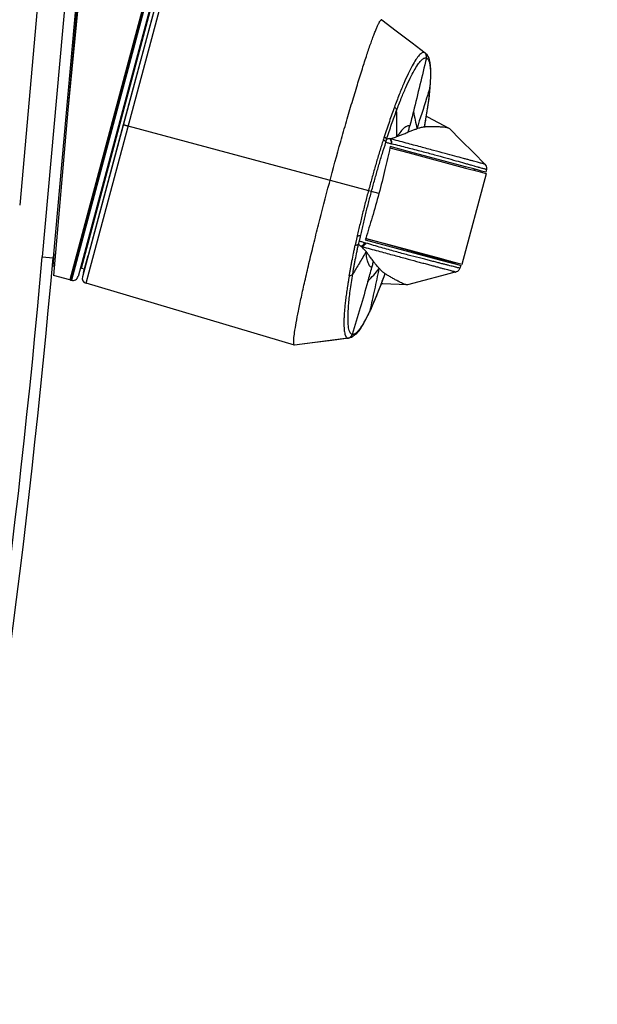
# Model space of a CAD drawing. Header units: millimetres. Extents: x -486876 to 553054, y -140324 to 834178.
# Tile 15 of 155: x -167085 to -166979, y 74819 to 75000. Entities that reach past the tile are written whole.
import ezdxf
from ezdxf.enums import TextEntityAlignment as Align

# ---------------------------------------------------------------- set-up
doc = ezdxf.new("R2010")
doc.units = ezdxf.units.MM
doc.linetypes.add('DASH2', pattern=[0.75, 0.5, -0.25])
doc.layers.add('_XREF', color=252, linetype='DASH2', lineweight=13)
for name, color, linetype in [('XREF$0$DRZWI', 8, 'Continuous'), ('XREF$0$MEBLE_ŁAZIENKOWE_I_KUCHENNE', 8, 'Continuous'), ('XREF$0$WYPEŁNIENIA', 8, 'Continuous')]:
    doc.layers.add(name, color=color, linetype=linetype)
doc.styles.add('XREF$0$APLUS', font='arial.ttf', dxfattribs={"width": 0.6})

# ---------------------------------------------------------------- blocks, each defined once
blk = doc.blocks.new('XREF')
at = {"layer": 'XREF$0$WYPEŁNIENIA'}
h = blk.add_hatch(dxfattribs=at)
h.set_pattern_fill('ANSI31', color=256, scale=3)
h.set_pattern_definition([(45, (-52999.89869501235, 13162.69405348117), (-6.735192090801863, 6.735192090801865), [])])
h.paths.add_polyline_path([(2833.433795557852, 10024.03616853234), (2806.555606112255, 10024.03616853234), (2806.555606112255, 10062.95404092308), (2756.555606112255, 10062.95404092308), (2756.555606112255, 10102.95404092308), (2726.651723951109, 10102.95404092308), (2725.8784229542, 10101.79483248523), (2725.8784229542, 10033.49172764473), (2680.313831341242, 10033.49172764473), (2680.313831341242, 10102.95404092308), (2641.555606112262, 10102.95404092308), (2641.555606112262, 10024.03616853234), (2546.555606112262, 10024.03616853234), (2546.555606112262, 9984.036168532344), (2833.433795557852, 9984.036168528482)])
h.paths.add_polyline_path([(3066.996169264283, 10024.03616853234), (2833.433795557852, 10024.03616853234), (2833.433795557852, 9984.036168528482), (3066.996169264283, 9984.036168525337), (3066.996169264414, 9994.036168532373)])
h.paths.add_polyline_path([(2456.555606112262, 10024.03616853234), (2376.555606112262, 10024.03616853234), (2376.555606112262, 10044.03616853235), (2361.555606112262, 10044.03616853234), (2361.555606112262, 10024.03616853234), (2161.555606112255, 10024.03616853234), (2161.555606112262, 10141.98686812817), (2121.555606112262, 10141.98686812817), (2121.555606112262, 9894.373940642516), (1846.555606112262, 9894.373940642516), (1846.555606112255, 9872.666802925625), (1876.555606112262, 9872.666802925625), (2121.555606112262, 9872.666802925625), (2121.555606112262, 9779.124947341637), (2161.555606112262, 9779.124947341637), (2161.555606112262, 9869.373940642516), (2161.555606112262, 9984.036168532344), (2456.555606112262, 9984.036168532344)])
h.paths.add_polyline_path([(2376.555606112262, 10304.91120831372), (2361.555606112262, 10304.91120831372), (2361.555606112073, 10144.03616853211), (2371.638122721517, 10144.03616853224), (2376.555606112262, 10144.03616853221)])
h.paths.add_polyline_path([(2444.575661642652, 10649.37394064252), (2192.94354898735, 10649.37394064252), (2192.94354898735, 10634.37394064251), (2379.575661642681, 10634.37394064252), (2379.575661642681, 10589.37394064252), (2444.575661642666, 10589.37394064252)])
h.paths.add_polyline_path([(2161.555606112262, 10634.37394064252), (2192.94354898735, 10634.37394064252), (2192.94354898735, 10649.37394064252), (2161.555606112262, 10649.37394064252), (2161.555606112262, 10704.67267602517), (2121.555606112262, 10704.67267602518), (2121.555606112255, 10581.69647244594), (2161.555606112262, 10581.69647244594)])
h.paths.add_polyline_path([(2647.019891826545, 10553.67720751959), (2666.091320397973, 10553.67720751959), (2666.091320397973, 10567.17720751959), (2647.019891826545, 10567.17720751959)], flags=16)
h.paths.add_polyline_path([(2530.525444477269, 10311.91120831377), (2530.525444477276, 10304.91120831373), (2666.555606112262, 10304.91120831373), (2666.555606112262, 10392.95404092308), (2646.555606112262, 10392.95404092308), (2646.555606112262, 10322.95404092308), (2530.525444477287, 10322.95404092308)])
edge = h.paths.add_edge_path()
edge.add_line((2430.525444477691, 10304.91120831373), (2430.525444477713, 10311.91120831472))
edge.add_line((2430.525444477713, 10311.91120831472), (2433.025444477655, 10311.91120831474))
edge.add_line((2433.025444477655, 10311.91120831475), (2430.525444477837, 10314.91120831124))
edge.add_arc((2428.7615503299, 10318.93262461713), 4.391253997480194, 293.6834626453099, 426.3165373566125)
edge.add_line((2430.525444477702, 10322.95404092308), (2161.555606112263, 10322.95404092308))
edge.add_line((2161.555606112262, 10322.95404092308), (2161.555606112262, 10418.77213226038))
edge.add_line((2161.555606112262, 10418.77213226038), (2121.555606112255, 10418.77213226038))
edge.add_line((2121.555606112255, 10418.77213226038), (2121.555606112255, 10304.91120831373))
edge.add_line((2121.555606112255, 10304.91120831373), (2430.525444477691, 10304.91120831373))
h.paths.add_polyline_path([(2666.555606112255, 10649.37394064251), (2641.647590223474, 10649.37394064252), (2641.647590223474, 10634.37394064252), (2646.555606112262, 10634.37394064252), (2646.555606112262, 10497.95404092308), (2666.555606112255, 10497.95404092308)])
at = {"layer": 'XREF$0$MEBLE_ŁAZIENKOWE_I_KUCHENNE'}
for p, q in [((2766.394941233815, 10396.59338841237), (2765.933729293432, 10391.41388230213)), ((2766.885221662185, 10396.46201816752), (2766.350895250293, 10390.46142132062)), ((2767.075429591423, 10396.34316420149), (2766.550107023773, 10390.44368239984)), ((2767.114287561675, 10396.20911405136), (2766.823166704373, 10393.16576196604)), ((2767.075464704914, 10396.06422517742), (2766.823166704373, 10393.16576196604)), ((2768.418289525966, 10395.85970777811), (2766.857610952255, 10390.03517604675)), ((2768.432778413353, 10395.85582549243), (2766.872099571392, 10390.0312927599)), ((2768.447267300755, 10395.85194320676), (2766.886588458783, 10390.02741047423)), ((2768.517977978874, 10395.72946871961), (2767.009062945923, 10390.09812115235)), ((2768.590844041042, 10395.69231230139), (2767.090744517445, 10390.09386466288)), ((2767.071086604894, 10390.25232253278), (2768.494591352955, 10395.56491457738)), ((2767.215149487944, 10390.18266237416), (2768.633470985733, 10395.47594001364)), ((2768.518461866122, 10395.42217834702), (2767.840749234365, 10392.89310151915)), ((2766.910260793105, 10394.48828420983), (2766.912644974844, 10394.48764537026)), ((2773.165072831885, 10394.40721359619), (2773.408634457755, 10394.22105237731)), ((2766.883249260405, 10394.18493907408), (2766.886094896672, 10394.18417658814)), ((2773.408465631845, 10394.22118076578), (2773.393482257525, 10394.22883648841)), ((2773.408536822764, 10394.22119959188), (2773.433745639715, 10394.1973989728)), ((2773.433745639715, 10394.1973989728), (2773.474076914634, 10394.12590183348)), ((2766.825624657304, 10393.53780278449), (2766.829454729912, 10393.53677651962)), ((2773.493006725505, 10393.57794318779), (2773.495817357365, 10393.59193487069)), ((2773.495817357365, 10393.59193487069), (2773.495827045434, 10393.59204669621)), ((2766.823166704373, 10393.16576196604), (2766.556338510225, 10390.11590175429)), ((2766.762384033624, 10392.80934920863), (2766.765734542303, 10392.80845144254)), ((2767.840749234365, 10392.89310151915), (2767.195442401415, 10390.4846024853)), ((2772.554937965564, 10391.62993843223), (2767.934630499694, 10392.8679460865)), ((2773.253971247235, 10392.82460361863), (2773.253287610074, 10392.82124916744)), ((2773.391432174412, 10392.85993986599), (2773.389723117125, 10392.85449724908)), ((2773.391450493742, 10392.86003886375), (2773.391432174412, 10392.85993986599)), ((2773.853170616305, 10392.8253172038), (2773.846520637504, 10392.83009273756)), ((2772.763036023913, 10392.63717429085), (2772.753438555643, 10392.63969881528)), ((2772.887750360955, 10392.67678150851), (2772.885443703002, 10392.67595797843)), ((2772.757459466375, 10392.47118685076), (2773.112428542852, 10392.37622896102)), ((2773.118777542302, 10392.39963700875), (2772.763913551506, 10392.49543400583)), ((2772.777892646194, 10392.54922268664), (2772.787807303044, 10392.54716065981)), ((2773.112428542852, 10392.37622896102), (2774.152031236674, 10392.09827348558)), ((2774.152627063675, 10392.12087958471), (2773.118777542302, 10392.39963700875)), ((2766.698670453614, 10392.11208064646), (2766.704669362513, 10392.11047324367)), ((2766.707674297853, 10392.21319569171), (2766.713519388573, 10392.21162950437)), ((2774.152031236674, 10392.09827348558), (2774.376635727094, 10392.03831787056)), ((2774.302088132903, 10392.08069636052), (2774.152627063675, 10392.12087958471)), ((2774.302044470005, 10392.08111234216), (2774.321599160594, 10392.05300925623)), ((2774.372292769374, 10392.06185045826), (2774.302088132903, 10392.08069636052)), ((2774.447978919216, 10392.04160688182), (2774.372292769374, 10392.06185045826)), ((2774.536118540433, 10392.07395411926), (2774.523030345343, 10392.02189346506)), ((2766.695819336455, 10392.00931698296), (2766.689666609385, 10392.01096560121)), ((2774.089202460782, 10390.32471963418), (2774.536910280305, 10391.99578446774)), ((2774.376635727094, 10392.03831787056), (2774.509368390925, 10392.00299466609)), ((2774.523030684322, 10392.02189481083), (2774.447978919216, 10392.04160688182)), ((2774.509368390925, 10392.00299466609), (2774.536905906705, 10391.99578564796)), ((2766.662655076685, 10391.70762046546), (2766.669269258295, 10391.70584820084)), ((2766.671658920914, 10391.80873551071), (2766.678119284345, 10391.80700446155)), ((2766.631874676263, 10391.36195016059), (2766.637311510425, 10391.36049336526)), ((2766.595859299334, 10390.95748997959), (2766.603614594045, 10390.95541195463)), ((2772.644820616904, 10390.70500298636), (2772.309178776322, 10390.79742150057)), ((2772.309751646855, 10390.8001220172), (2772.646323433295, 10390.71008559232)), ((2772.221676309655, 10390.65575772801), (2772.245668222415, 10390.64909847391)), ((2772.311690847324, 10390.71460542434), (2772.288567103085, 10390.72162406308)), ((2772.303155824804, 10390.77540323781), (2773.696984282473, 10390.39991713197)), ((2773.822527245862, 10390.37570064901), (2772.644820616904, 10390.70500298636)), ((2772.646323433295, 10390.71008559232), (2773.704323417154, 10390.42720865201)), ((2766.350895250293, 10390.46142132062), (2766.550107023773, 10390.44368239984)), ((2766.565919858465, 10390.52455915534), (2766.545368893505, 10390.28966055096)), ((2767.110924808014, 10390.16917853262), (2767.195442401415, 10390.4846024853)), ((2773.704323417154, 10390.42720865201), (2773.847704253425, 10390.38893476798)), ((2766.570940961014, 10390.28280853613), (2766.545368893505, 10390.28966055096)), ((2767.071086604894, 10390.25232253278), (2767.129042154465, 10390.23679339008)), ((2772.562441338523, 10390.24420015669), (2772.562150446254, 10390.24438123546)), ((2773.696984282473, 10390.39991713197), (2773.840362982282, 10390.36145214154)), ((2773.822489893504, 10390.37568434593), (2773.928496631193, 10390.34302971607)), ((2773.840362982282, 10390.36145214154), (2773.985138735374, 10390.32270422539)), ((2773.872788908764, 10390.38223870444), (2773.842260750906, 10390.36868931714)), ((2773.847704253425, 10390.38893476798), (2773.992532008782, 10390.35032652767)), ((2773.928496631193, 10390.34302971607), (2774.028935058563, 10390.31254957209)), ((2773.985138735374, 10390.32270422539), (2774.062324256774, 10390.30249449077)), ((2773.992532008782, 10390.35032652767), (2774.089198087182, 10390.3247208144)), ((2774.062324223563, 10390.30249437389), (2774.047727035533, 10390.25121786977)), ((2766.857610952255, 10390.03517604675), (2766.556338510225, 10390.11590175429)), ((2767.110949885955, 10390.16917181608), (2767.090787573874, 10390.09385100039)), ((2767.158795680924, 10389.97215006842), (2767.215149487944, 10390.18266237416)), ((2772.665068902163, 10390.15055087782), (2772.663051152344, 10390.14281404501)), ((2766.872099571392, 10390.0312927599), (2766.886588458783, 10390.02741047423)), ((2770.997308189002, 10388.82908901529), (2767.158720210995, 10389.97213342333)), ((2773.081491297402, 10389.94558247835), (2773.073387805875, 10389.94479052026)), ((2772.474726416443, 10389.65470851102), (2772.388871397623, 10389.46087861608)), ((2772.388898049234, 10389.46093566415), (2772.388871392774, 10389.46087860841)), ((2772.393465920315, 10389.47447318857), (2772.388898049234, 10389.46093566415)), ((2770.997264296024, 10388.82908569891), (2770.997053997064, 10388.82914418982)), ((2771.980936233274, 10388.9603751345), (2770.997264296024, 10388.82908569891)), ((2771.998843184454, 10388.95907927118), (2771.998314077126, 10388.95901418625))]:
    blk.add_line(p, q, dxfattribs=at)
for points in [[(2772.609392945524, 10394.83312366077), (2772.875545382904, 10394.62893599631), (2773.165072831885, 10394.40721359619)], [(2773.474076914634, 10394.12590183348), (2773.496327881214, 10394.03715805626), (2773.507006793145, 10393.92307761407), (2773.507315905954, 10393.77836459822), (2773.495818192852, 10393.59194444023)], [(2773.495827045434, 10393.59204669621), (2773.472409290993, 10393.37467953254), (2773.435226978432, 10393.115582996), (2773.391450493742, 10392.86003886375)], [(2773.424372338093, 10393.05221930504), (2773.450213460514, 10393.03975476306), (2773.846561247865, 10392.83007029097)], [(2773.853205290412, 10392.82529812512), (2774.065412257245, 10392.6141463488), (2774.302206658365, 10392.37758475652), (2774.510039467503, 10392.16872435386)], [(2774.510046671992, 10392.16877602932), (2774.522400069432, 10392.15363317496), (2774.532658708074, 10392.13362836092), (2774.538338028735, 10392.11076476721), (2774.538405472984, 10392.08623861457), (2774.536135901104, 10392.07394950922)], [(2774.047681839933, 10390.25122797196), (2774.029325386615, 10390.21579643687), (2774.003200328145, 10390.19298943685), (2773.977440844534, 10390.1820095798)], [(2772.663114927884, 10390.14299250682), (2772.572889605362, 10389.89916597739), (2772.474726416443, 10389.65470851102)], [(2772.665395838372, 10390.14227226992), (2772.665752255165, 10390.14230072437), (2772.665640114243, 10390.14228345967), (2772.665074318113, 10390.14216549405), (2772.664448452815, 10390.14197906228), (2772.664079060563, 10390.1418245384), (2772.663688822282, 10390.14159275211), (2772.663113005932, 10390.14113704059), (2772.662504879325, 10390.14050148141), (2772.661873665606, 10390.13963809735)], [(2773.977417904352, 10390.18201663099), (2773.707070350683, 10390.10987119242), (2773.383542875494, 10390.02453719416), (2773.081487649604, 10389.94558152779)], [(2773.073383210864, 10389.94478929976), (2772.629856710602, 10389.96103631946), (2772.596677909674, 10389.96345191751)], [(2772.388898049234, 10389.46093566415), (2772.291120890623, 10389.26700495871), (2772.206999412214, 10389.12904756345), (2772.129548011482, 10389.03308121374)], [(2772.129548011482, 10389.03308121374), (2772.049470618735, 10388.97406266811), (2771.998314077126, 10388.95901418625)], [(2772.063693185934, 10389.0303564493), (2772.063388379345, 10389.03041395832), (2772.063089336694, 10389.03049465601), (2772.062816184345, 10389.03066581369)], [(2771.998547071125, 10388.95913894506), (2771.685907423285, 10388.91862892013), (2771.332463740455, 10388.87249209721), (2771.000251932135, 10388.82883433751)]]:
    blk.add_lwpolyline(points, dxfattribs=at)
for centre, radius, start, end in [((2587.159905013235, 10406.4175805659), 179.90000000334, 335.0885130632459, 354.9114869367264), ((2587.159905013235, 10406.4175805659), 180.1000000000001, 335.0885130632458, 354.9114869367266), ((2767.065910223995, 10390.23300401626), 0.02000000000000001, 74.99999999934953, 164.999998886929), ((2766.912470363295, 10390.12400305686), 0.1, 255.0000000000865, 345.0000000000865), ((2767.187274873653, 10390.06805063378), 0.1000318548, 165.0186366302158, 253.4624422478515), ((2767.187372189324, 10390.06797138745), 0.09999171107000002, 165.0000867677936, 253.3940008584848), ((2766.875981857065, 10390.0457816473), 0.015, 164.9999999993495, 254.9999999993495)]:
    blk.add_arc(centre, radius, start, end, dxfattribs=at)
for points, start_tangent, end_tangent in [([(2770.997052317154, 10388.82913853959), (2770.989444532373, 10388.83792738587), (2770.986818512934, 10388.8470597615), (2770.985044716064, 10388.85931306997), (2770.984124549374, 10388.87467280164), (2770.984059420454, 10388.8931244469), (2770.986499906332, 10388.93924543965), (2771.001626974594, 10389.06768092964), (2771.030134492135, 10389.2423352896), (2771.071582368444, 10389.46041050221), (2771.125241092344, 10389.71813783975), (2771.190245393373, 10390.01130780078), (2771.265476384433, 10390.33491849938), (2771.349701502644, 10390.68362966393), (2771.441487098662, 10391.05153986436), (2771.641533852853, 10391.82020545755), (2771.852274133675, 10392.58964760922), (2771.957262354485, 10392.9585165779), (2772.059652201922, 10393.30854685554), (2772.157719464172, 10393.63381591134), (2772.249836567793, 10393.92895479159), (2772.334442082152, 10394.18892947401), (2772.410142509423, 10394.40949208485), (2772.444238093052, 10394.5037580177), (2772.475643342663, 10394.58683286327), (2772.504232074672, 10394.65839138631), (2772.529878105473, 10394.71810835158), (2772.552463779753, 10394.76569233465), (2772.571905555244, 10394.80098715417), (2772.588128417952, 10394.82387043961), (2772.595009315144, 10394.83061951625), (2772.601057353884, 10394.83421982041), (2772.606215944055, 10394.83467106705)], (-0.9585313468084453, 0.2849871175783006), (0.9754204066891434, -0.2203520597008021)), ([(2773.393507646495, 10394.22892502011), (2773.373049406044, 10394.22984926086), (2773.350415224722, 10394.22153533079), (2773.325454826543, 10394.20414894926), (2773.298229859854, 10394.17778432), (2773.237600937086, 10394.0983893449), (2773.169441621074, 10393.98418128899), (2773.094543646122, 10393.83680213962), (2773.014107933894, 10393.65869739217), (2772.929203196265, 10393.45213393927), (2772.840787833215, 10393.219697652)], (-0.9612532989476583, 0.2756666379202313), (-0.3447117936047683, -0.9387085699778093)), ([(2772.881048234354, 10393.15999738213), (2772.967960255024, 10393.38408058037), (2773.051642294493, 10393.58287085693), (2773.131220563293, 10393.75434205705), (2773.205516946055, 10393.89596302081), (2773.273144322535, 10394.00488910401), (2773.333406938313, 10394.08018327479), (2773.360664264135, 10394.10509080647), (2773.385894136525, 10394.12126802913), (2773.408898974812, 10394.12853575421), (2773.429316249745, 10394.12694571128)], (0.3502620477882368, 0.9366517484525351), (0.9547583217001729, -0.2973828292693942)), ([(2773.429320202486, 10394.12695840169), (2773.190469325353, 10393.1385372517)], (-0.2291546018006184, -0.973390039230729), (-0.2406134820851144, -0.9706210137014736)), ([(2773.429311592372, 10394.1269207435), (2773.426374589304, 10394.18324977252), (2773.393610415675, 10394.22887424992)], (0.229564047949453, 0.9732935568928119), (-0.7895816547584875, 0.6136455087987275)), ([(2773.429326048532, 10394.12696825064), (2773.441283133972, 10394.12107630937), (2773.452652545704, 10394.11166523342), (2773.463169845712, 10394.09773394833), (2773.472681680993, 10394.07914375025), (2773.481001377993, 10394.05677630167), (2773.488036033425, 10394.03113149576), (2773.498332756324, 10393.96952559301), (2773.501723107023, 10393.93308790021), (2773.504000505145, 10393.89296149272), (2773.505162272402, 10393.84940459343), (2773.505168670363, 10393.80247678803), (2773.503946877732, 10393.75172568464), (2773.501428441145, 10393.69641690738), (2773.497671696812, 10393.63714332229), (2773.497591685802, 10393.63602098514)], (0.9552219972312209, -0.2958900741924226), (-0.07124319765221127, -0.9974589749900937)), ([(2773.493018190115, 10393.57797633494), (2773.435340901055, 10393.3891294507), (2773.253971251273, 10392.82460363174)], (-0.287469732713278, -0.9577897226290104), (-0.3126881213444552, -0.949855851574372)), ([(2773.493002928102, 10393.57794344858), (2773.485881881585, 10393.50292517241), (2773.477247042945, 10393.4241030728), (2773.466974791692, 10393.34101067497), (2773.455127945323, 10393.25394502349), (2773.440874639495, 10393.15738502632), (2773.424885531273, 10393.05680376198), (2773.407097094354, 10392.95181221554), (2773.390753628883, 10392.86015705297)], (-0.08627528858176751, -0.9962713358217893), (-0.1795168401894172, -0.9837549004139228)), ([(2773.494209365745, 10393.59206147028), (2773.493017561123, 10393.5779763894)], (-0.0823999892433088, -0.9965993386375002), (-0.08624865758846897, -0.9962736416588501)), ([(2773.497591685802, 10393.63602098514), (2773.494209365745, 10393.59206147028)], (-0.07124319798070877, -0.9974589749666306), (-0.08239998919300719, -0.9965993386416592)), ([(2772.840824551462, 10393.21968416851), (2772.794335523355, 10393.09090965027), (2772.747386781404, 10392.95657191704), (2772.700127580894, 10392.81716983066), (2772.652806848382, 10392.67323701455)], (-0.3447150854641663, -0.9387073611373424), (-0.307847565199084, -0.9514356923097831)), ([(2772.696455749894, 10392.63091310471), (2772.742772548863, 10392.77032735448), (2772.789067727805, 10392.90519042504), (2772.835310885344, 10393.03549021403), (2772.881062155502, 10393.16001879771)], (0.3106966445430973, 0.9505091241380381), (0.3502672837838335, 0.9366497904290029)), ([(2772.840843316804, 10393.21977143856), (2772.857997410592, 10393.20581341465), (2772.881059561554, 10393.16001967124)], (0.8250669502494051, -0.5650349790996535), (-0.01888093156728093, -0.9998217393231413)), ([(2772.885443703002, 10392.67595797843), (2772.886163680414, 10392.79651622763), (2772.881061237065, 10393.15999251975)], (0.008946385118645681, 0.9999599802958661), (-0.03494401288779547, 0.9993892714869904)), ([(2773.190469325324, 10393.13853725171), (2773.125022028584, 10392.87628665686)], (-0.2406134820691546, -0.9706210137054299), (-0.2436538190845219, -0.96986226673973)), ([(2773.190469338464, 10393.13853728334), (2773.224125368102, 10392.98108994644), (2773.253971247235, 10392.82460361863)], (0.2125048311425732, -0.9771600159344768), (0.1724823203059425, -0.9850126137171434)), ([(2767.840786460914, 10392.89309179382, 46.17910652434), (2767.840779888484, 10392.89309355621, 46.17884483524), (2767.840773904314, 10392.89309516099, 46.17858313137), (2767.840771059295, 10392.89309592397, 46.17845227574), (2767.840768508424, 10392.89309660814, 46.17832141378), (2767.840766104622, 10392.89309725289, 46.17819054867), (2767.840764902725, 10392.89309757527, 46.17812511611), (2767.840763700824, 10392.89309789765, 46.17805968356), (2767.840761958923, 10392.89309836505, 46.17792880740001), (2767.840760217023, 10392.89309883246, 46.17779793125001), (2767.840756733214, 10392.89309976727, 46.17753617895), (2767.840754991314, 10392.89310023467, 46.1774053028), (2767.840754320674, 10392.89310041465, 46.17735077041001), (2767.840754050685, 10392.89310048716, 46.17731804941), (2767.840753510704, 10392.89310063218, 46.17725260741), (2767.840752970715, 10392.8931007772, 46.17718716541), (2767.840751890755, 10392.89310106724, 46.17705628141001), (2767.840751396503, 10392.89310120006, 46.17697836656), (2767.840750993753, 10392.89310130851, 46.17687550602), (2767.840749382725, 10392.89310174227, 46.17646406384)], (-0.0251069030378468, 0.006732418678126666, -0.9996621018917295), (-0.003915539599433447, 0.001054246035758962, -0.9999917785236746)), ([(2767.934621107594, 10392.86794853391, 46.27628516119), (2767.930099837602, 10392.86916000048, 46.27564319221), (2767.925578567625, 10392.87037146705, 46.27500122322), (2767.923317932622, 10392.87097720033, 46.27468023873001), (2767.921057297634, 10392.87158293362, 46.27435925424), (2767.918796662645, 10392.8721886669, 46.27403826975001), (2767.917666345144, 10392.87249153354, 46.2738777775), (2767.916536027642, 10392.87279440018, 46.27371728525), (2767.915405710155, 10392.87309726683, 46.27355679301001), (2767.914840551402, 10392.87324870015, 46.27347654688), (2767.914275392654, 10392.87340013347, 46.27339630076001), (2767.913992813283, 10392.87347585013, 46.2733561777), (2767.913723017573, 10392.87354814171, 46.27326301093), (2767.913187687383, 10392.87369158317, 46.27305899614), (2767.912117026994, 10392.87397846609, 46.27265096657), (2767.911046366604, 10392.87426534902, 46.272242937), (2767.909975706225, 10392.87455223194, 46.27183490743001), (2767.907834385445, 10392.87512599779, 46.27101884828), (2767.903551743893, 10392.87627352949, 46.26938673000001), (2767.901410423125, 10392.87684729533, 46.26857067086), (2767.899269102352, 10392.87742106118, 46.26775461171), (2767.898198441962, 10392.87770794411, 46.26734658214), (2767.897127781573, 10392.87799482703, 46.26693855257), (2767.896057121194, 10392.87828170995, 46.266530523), (2767.895521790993, 10392.87842515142, 46.26632650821), (2767.894986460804, 10392.87856859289, 46.26612249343), (2767.894718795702, 10392.87864031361, 46.26602048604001), (2767.894451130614, 10392.87871203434, 46.26591847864), (2767.893962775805, 10392.87884288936, 46.26561653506), (2767.893482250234, 10392.87897164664, 46.26529827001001), (2767.893001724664, 10392.87910040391, 46.26498000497), (2767.892040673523, 10392.87935791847, 46.26434347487), (2767.891079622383, 10392.87961543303, 46.26370694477), (2767.889157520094, 10392.88013046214, 46.26243388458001), (2767.887235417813, 10392.88064549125, 46.26116082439), (2767.883391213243, 10392.88167554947, 46.25861470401), (2767.881469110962, 10392.88219057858, 46.25734164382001), (2767.879547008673, 10392.8827056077, 46.25606858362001), (2767.878585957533, 10392.88296312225, 46.25543205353), (2767.877624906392, 10392.88322063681, 46.25479552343), (2767.877144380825, 10392.88334939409, 46.25447725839), (2767.876904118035, 10392.88341377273, 46.25431812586), (2767.876786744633, 10392.88344522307, 46.25423500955), (2767.876685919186, 10392.88347223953, 46.25413059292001), (2767.876484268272, 10392.88352627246, 46.25392175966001), (2767.876282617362, 10392.8835803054, 46.25371292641), (2767.875879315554, 10392.88368837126, 46.25329525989), (2767.875072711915, 10392.883904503, 46.25245992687), (2767.874266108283, 10392.88412063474, 46.25162459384), (2767.872652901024, 10392.88455289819, 46.24995392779), (2767.871039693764, 10392.88498516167, 46.24828326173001), (2767.869426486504, 10392.88541742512, 46.24661259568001), (2767.867813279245, 10392.88584968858, 46.24494192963), (2767.866200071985, 10392.88628195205, 46.24327126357), (2767.864586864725, 10392.88671421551, 46.24160059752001), (2767.863780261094, 10392.88693034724, 46.24076526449), (2767.862973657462, 10392.88714647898, 46.23992993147), (2767.862570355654, 10392.88725454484, 46.23951226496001), (2767.862368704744, 10392.88730857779, 46.23930343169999), (2767.862167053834, 10392.88736261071, 46.23909459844), (2767.862066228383, 10392.88738962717, 46.23899018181), (2767.861985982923, 10392.88741112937, 46.23886864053), (2767.861832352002, 10392.88745229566, 46.23861984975), (2767.861525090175, 10392.88753462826, 46.23812226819), (2767.860910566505, 10392.88769929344, 46.23712710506), (2767.860296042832, 10392.88786395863, 46.23613194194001), (2767.859066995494, 10392.888193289, 46.23414161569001), (2767.857837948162, 10392.88852261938, 46.23215128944), (2767.855379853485, 10392.88918128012, 46.22817063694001), (2767.854150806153, 10392.88951061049, 46.22618031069), (2767.852921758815, 10392.88983994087, 46.22418998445), (2767.852307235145, 10392.89000460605, 46.22319482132), (2767.851692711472, 10392.89016927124, 46.2221996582), (2767.851385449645, 10392.89025160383, 46.22170207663), (2767.851078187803, 10392.89033393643, 46.22120449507), (2767.850786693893, 10392.89041204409, 46.22069881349), (2767.850688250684, 10392.89043842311, 46.22042167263), (2767.850589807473, 10392.89046480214, 46.22014453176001), (2767.850392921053, 10392.8905175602, 46.21959025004), (2767.850196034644, 10392.89057031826, 46.21903596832), (2767.849802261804, 10392.89067583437, 46.21792740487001), (2767.849408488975, 10392.89078135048, 46.21681884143), (2767.849014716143, 10392.8908868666, 46.21571027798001), (2767.848227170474, 10392.89109789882, 46.21349315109), (2767.847439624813, 10392.89130893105, 46.2112760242), (2767.845864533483, 10392.8917309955, 46.20684177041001), (2767.845076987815, 10392.89194202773, 46.20462464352), (2767.844683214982, 10392.89204754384, 46.20351608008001), (2767.844289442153, 10392.89215305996, 46.20240751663), (2767.843895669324, 10392.89225857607, 46.20129895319), (2767.843698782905, 10392.89231133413, 46.20074467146), (2767.843608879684, 10392.8923354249, 46.20046532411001), (2767.843570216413, 10392.89234578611, 46.20017273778), (2767.843492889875, 10392.89236650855, 46.19958756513), (2767.843415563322, 10392.89238723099, 46.19900239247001), (2767.843260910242, 10392.89242867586, 46.19783204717), (2767.843106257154, 10392.89247012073, 46.19666170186), (2767.842951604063, 10392.89251156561, 46.19549135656), (2767.842642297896, 10392.89259445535, 46.19315066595), (2767.842332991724, 10392.8926773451, 46.19080997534), (2767.842023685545, 10392.89276023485, 46.18846928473), (2767.841405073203, 10392.89292601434, 46.18378790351), (2767.840786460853, 10392.89309179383, 46.17910652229)], (-0.956967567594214, 0.2564178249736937, -0.1358785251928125), (-0.1309236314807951, 0.03508570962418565, -0.9907714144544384)), ([(2773.125022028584, 10392.87628665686), (2773.102349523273, 10392.87817971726), (2773.077511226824, 10392.87229072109), (2773.050549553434, 10392.85861185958), (2773.021507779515, 10392.83713980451), (2772.957359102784, 10392.7708116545), (2772.887750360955, 10392.67678150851)], (-0.9659262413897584, 0.2588174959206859), (-0.5584643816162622, -0.8295285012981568)), ([(2773.096428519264, 10392.76279753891), (2773.105976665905, 10392.80062282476), (2773.115507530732, 10392.83845173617), (2773.125021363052, 10392.87628463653)], (0.2449695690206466, 0.9695307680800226), (0.2436595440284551, 0.9698608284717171)), ([(2773.096432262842, 10392.76279924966), (2773.131026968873, 10392.77722217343), (2773.163712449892, 10392.79003363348), (2773.194785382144, 10392.8015019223), (2773.224585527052, 10392.81185984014), (2773.253279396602, 10392.82126146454)], (0.9190267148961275, 0.39419525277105), (0.9528222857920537, 0.3035287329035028)), ([(2773.389724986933, 10392.85450541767), (2773.352919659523, 10392.84791268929), (2773.317426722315, 10392.83971143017), (2773.284054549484, 10392.83066782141), (2773.253291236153, 10392.82126695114)], (-0.9875575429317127, -0.1572580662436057), (-0.9528227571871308, -0.3035272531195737)), ([(2773.389499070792, 10392.8550835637), (2773.395968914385, 10392.85528083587)], (0.9995354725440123, 0.03047686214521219), (0.9995354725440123, 0.03047686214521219)), ([(2773.390753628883, 10392.86015705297), (2773.389720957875, 10392.85450615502)], (-0.1795168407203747, -0.9837549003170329), (-0.1800185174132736, -0.9836632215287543)), ([(2773.393365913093, 10392.86321045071), (2773.405062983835, 10392.85618660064)], (0.8573115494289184, -0.5147979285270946), (0.8573115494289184, -0.5147979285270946)), ([(2773.395968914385, 10392.85528083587), (2773.399058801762, 10392.8553750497)], (0.9995354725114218, 0.03047686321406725), (0.9995354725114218, 0.03047686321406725)), ([(2773.405061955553, 10392.85615995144), (2773.398803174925, 10392.85589736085)], (-0.9991210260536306, -0.04191867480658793), (-0.9991210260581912, -0.04191867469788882)), ([(2773.846519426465, 10392.83009055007), (2773.840248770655, 10392.83306812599), (2773.828370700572, 10392.83713409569), (2773.813321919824, 10392.84083701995), (2773.773713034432, 10392.8471525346), (2773.721423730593, 10392.85201227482), (2773.689002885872, 10392.85397103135), (2773.653102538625, 10392.85550920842), (2773.617810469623, 10392.85653047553), (2773.579752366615, 10392.85726073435), (2773.548671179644, 10392.85764673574), (2773.515637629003, 10392.85781911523), (2773.454370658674, 10392.85758068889), (2773.424077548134, 10392.85705017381), (2773.405068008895, 10392.85618358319)], (-0.8748743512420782, 0.4843499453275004), (-0.9980749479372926, -0.06201933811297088)), ([(2772.633973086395, 10392.61468583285), (2772.567923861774, 10392.4027052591), (2772.503491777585, 10392.1859339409), (2772.440849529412, 10391.96630478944), (2772.378750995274, 10391.74102149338), (2772.348840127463, 10391.62973919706), (2772.319387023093, 10391.51834185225), (2772.289878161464, 10391.40445242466), (2772.261407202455, 10391.29206282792), (2772.233646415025, 10391.17992353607), (2772.206671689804, 10391.06814733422), (2772.180802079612, 10390.95806941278), (2772.156443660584, 10390.85102787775)], (-0.3043187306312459, -0.9525702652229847), (-0.2179943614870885, -0.9759500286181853)), ([(2772.652796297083, 10392.67324110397), (2772.633972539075, 10392.61468535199)], (-0.3060425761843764, -0.9520178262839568), (-0.3060425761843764, -0.9520178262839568)), ([(2772.683937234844, 10392.57301652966), (2772.679952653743, 10392.57982426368), (2772.669247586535, 10392.59147142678), (2772.653832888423, 10392.60328756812), (2772.646464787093, 10392.60796166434), (2772.634048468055, 10392.61492176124)], (-0.4230407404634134, 0.9061106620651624), (-0.8861979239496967, 0.4633068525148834)), ([(2772.652879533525, 10392.67350025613), (2772.664881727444, 10392.66644701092), (2772.671910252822, 10392.66164673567), (2772.685977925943, 10392.64943844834), (2772.694396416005, 10392.63759263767), (2772.696453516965, 10392.63091384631)], (0.8795224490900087, -0.4758573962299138), (0.1598891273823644, -0.9871349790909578)), ([(2772.683938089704, 10392.57301541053), (2772.690186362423, 10392.60212681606), (2772.696454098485, 10392.63091360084)], (0.3076486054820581, 0.9515000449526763), (0.315216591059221, 0.9490197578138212)), ([(2772.753434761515, 10392.63969467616), (2772.739324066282, 10392.63715242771), (2772.725119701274, 10392.63483650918), (2772.710831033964, 10392.63275532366), (2772.696453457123, 10392.63091352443)], (-0.982705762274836, -0.1851739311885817), (-0.992978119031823, -0.11829816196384)), ([(2772.753438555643, 10392.63969881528), (2772.798554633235, 10392.64955559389), (2772.842576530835, 10392.66168062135), (2772.885052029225, 10392.67640431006)], (0.982537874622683, 0.1860626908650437), (0.9419862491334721, 0.3356514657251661)), ([(2772.753450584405, 10392.63969765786), (2772.776701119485, 10392.59812445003), (2772.777990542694, 10392.54965161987)], (0.6872720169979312, -0.7264001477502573), (-0.2093808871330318, -0.9778341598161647)), ([(2774.510037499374, 10392.16876704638), (2774.506754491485, 10392.16951502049), (2774.496879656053, 10392.17204139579), (2774.480415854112, 10392.17635444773), (2774.457356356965, 10392.18245836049), (2774.427704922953, 10392.19035491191), (2774.391467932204, 10392.20004527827), (2774.348651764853, 10392.21153063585), (2774.299284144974, 10392.2248048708), (2774.243478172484, 10392.23983270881), (2774.181305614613, 10392.2565780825), (2774.112587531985, 10392.27503091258), (2773.955562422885, 10392.31704882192), (2773.773720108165, 10392.36602922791), (2773.563764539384, 10392.42245143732), (2773.325769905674, 10392.48634048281), (2773.058382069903, 10392.5583363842), (2772.763032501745, 10392.63716095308)], (-0.9989390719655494, -0.04605138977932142), (-0.9668560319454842, 0.255322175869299)), ([(2772.763037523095, 10392.63716450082), (2772.786327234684, 10392.59559616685), (2772.787784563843, 10392.54721758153)], (0.6871048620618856, -0.7265582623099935), (-0.204474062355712, -0.9788719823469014)), ([(2772.888157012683, 10392.67634415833), (2772.921326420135, 10392.68927129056), (2772.952973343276, 10392.70176748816), (2772.984528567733, 10392.71477975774), (2773.017822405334, 10392.72893171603), (2773.054612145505, 10392.74481647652), (2773.096432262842, 10392.76279924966)], (0.9415761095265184, 0.336800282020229), (0.920063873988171, 0.3917683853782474)), ([(2772.219730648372, 10390.85940015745), (2772.243482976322, 10390.96483364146), (2772.268340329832, 10391.07190013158), (2772.293933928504, 10391.17909674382), (2772.320639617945, 10391.28817647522), (2772.347917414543, 10391.39689533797), (2772.375840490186, 10391.50572664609), (2772.404532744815, 10391.61512506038), (2772.433885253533, 10391.72472721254), (2772.493868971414, 10391.94186400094), (2772.555959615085, 10392.15744604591), (2772.619340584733, 10392.36818011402), (2772.684249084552, 10392.57398087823)], (0.2165232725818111, 0.9762774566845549), (0.3077409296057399, 0.9514701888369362)), ([(2772.758621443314, 10392.47092569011), (2772.667243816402, 10392.07154119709), (2772.555025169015, 10391.62991601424)], (-0.2108770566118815, -0.9775125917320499), (-0.2587560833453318, -0.9659426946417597)), ([(2772.684252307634, 10392.57397983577), (2772.715670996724, 10392.56548319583), (2772.746829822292, 10392.55705693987), (2772.777892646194, 10392.54922268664)], (0.9653234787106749, -0.261056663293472), (0.9717109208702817, -0.2361734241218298)), ([(2772.763888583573, 10392.49543892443), (2772.758621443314, 10392.47092569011)], (-0.2092685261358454, -0.9778582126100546), (-0.2108770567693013, -0.9775125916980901)), ([(2772.787819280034, 10392.54720885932), (2773.078334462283, 10392.47467006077), (2773.341508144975, 10392.40713903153), (2773.579245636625, 10392.34350186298), (2773.790121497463, 10392.28510492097), (2773.975079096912, 10392.23276330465), (2774.133627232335, 10392.18768100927), (2774.168681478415, 10392.17777481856)], (0.9704868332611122, -0.2411541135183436), (0.9624340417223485, -0.2715155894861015)), ([(2774.168681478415, 10392.17777481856), (2774.203111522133, 10392.16807737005), (2774.266088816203, 10392.1504098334), (2774.317560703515, 10392.13601049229)], (0.9624340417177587, -0.2715155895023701), (0.9630698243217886, -0.2692517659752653)), ([(2774.317560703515, 10392.13601049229), (2774.322519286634, 10392.13462423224), (2774.372363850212, 10392.12068460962), (2774.387626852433, 10392.11640968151)], (0.9630698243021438, -0.2692517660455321), (0.9629056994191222, -0.2698381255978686)), ([(2774.387626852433, 10392.11640968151), (2774.415591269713, 10392.10856478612), (2774.452200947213, 10392.09825948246), (2774.482199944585, 10392.08976864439), (2774.505595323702, 10392.08309221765), (2774.522390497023, 10392.07823062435), (2774.532574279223, 10392.07518619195), (2774.536131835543, 10392.0739617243), (2774.536117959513, 10392.07395794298)], (0.9629056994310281, -0.2698381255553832), (-0.9886554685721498, -0.1502010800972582)), ([(2772.555025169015, 10391.62991601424), (2772.430799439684, 10391.18909493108), (2772.310964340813, 10390.79974379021)], (-0.2587560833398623, -0.9659426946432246), (-0.3060864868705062, -0.9520037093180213)), ([(2772.156442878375, 10390.85102828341), (2772.152768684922, 10390.83463523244), (2772.145630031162, 10390.80257786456), (2772.141874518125, 10390.78560084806), (2772.136417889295, 10390.76079257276), (2772.131284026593, 10390.73728302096), (2772.118235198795, 10390.67681231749)], (-0.2191565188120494, -0.975689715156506), (-0.2093251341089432, -0.9778460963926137)), ([(2772.156474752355, 10390.85117018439), (2772.170867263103, 10390.85061992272), (2772.184125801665, 10390.85092109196), (2772.206251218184, 10390.85401950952), (2772.213121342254, 10390.85616560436), (2772.219731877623, 10390.85940569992)], (0.997831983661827, -0.06581285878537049), (0.8501418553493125, 0.5265537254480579)), ([(2772.195000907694, 10390.74749178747), (2772.195282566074, 10390.74850578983), (2772.198048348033, 10390.75985494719), (2772.200477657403, 10390.77133367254), (2772.205711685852, 10390.7955137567), (2772.209315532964, 10390.81205865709), (2772.216169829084, 10390.84329523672), (2772.219730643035, 10390.8594001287)], (0.2708031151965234, 0.9626347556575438), (0.2162153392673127, 0.9763457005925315)), ([(2772.310964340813, 10390.79974379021), (2772.303119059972, 10390.77541406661)], (-0.3060864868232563, -0.9520037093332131), (-0.3077087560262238, -0.9514805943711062)), ([(2772.007812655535, 10390.11045336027), (2772.019684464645, 10390.17772554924), (2772.031958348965, 10390.24514426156), (2772.044849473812, 10390.31392956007), (2772.058409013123, 10390.38437841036), (2772.087312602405, 10390.52904214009), (2772.102528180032, 10390.6025246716), (2772.118284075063, 10390.67692603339)], (0.1711468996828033, 0.985245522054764), (0.2092278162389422, 0.9778669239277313)), ([(2772.072464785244, 10390.1420046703), (2772.083479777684, 10390.20650869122), (2772.095146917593, 10390.27257764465), (2772.107428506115, 10390.33996584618), (2772.120288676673, 10390.40846659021), (2772.147649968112, 10390.54830490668), (2772.162144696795, 10390.61960227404), (2772.177215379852, 10390.69195868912)], (0.165476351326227, 0.9862137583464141), (0.2062207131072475, 0.9785055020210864)), ([(2772.118261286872, 10390.6769308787), (2772.155659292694, 10390.68026634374), (2772.168734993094, 10390.68515698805), (2772.177216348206, 10390.69196322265)], (0.9995485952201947, -0.03004339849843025), (0.6126241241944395, 0.7903743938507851)), ([(2772.177213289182, 10390.69195945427), (2772.188628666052, 10390.68314737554), (2772.199848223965, 10390.67416725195), (2772.210878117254, 10390.66502152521), (2772.221715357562, 10390.65572295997)], (0.797089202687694, -0.6038615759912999), (0.7536852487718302, -0.6572355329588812)), ([(2772.177213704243, 10390.69195939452), (2772.190783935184, 10390.73424545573), (2772.195285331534, 10390.74851240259)], (0.2018314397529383, 0.9794202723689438), (0.2647352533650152, 0.9643211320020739)), ([(2772.288567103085, 10390.72162406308), (2772.257844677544, 10390.73055909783), (2772.226724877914, 10390.73894254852), (2772.195222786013, 10390.74742936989)], (-0.9573601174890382, 0.2888972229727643), (-0.9655720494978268, 0.2601357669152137)), ([(2772.317265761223, 10390.55723356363), (2772.287583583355, 10390.59134663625), (2772.255741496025, 10390.62422409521), (2772.221676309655, 10390.65575772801)], (-0.6407107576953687, 0.7677823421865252), (-0.7530103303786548, 0.6580086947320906)), ([(2772.288438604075, 10390.72126714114), (2772.262855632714, 10390.68004411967), (2772.221728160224, 10390.65571180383)], (-0.3137879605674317, -0.9494930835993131), (-0.9589634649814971, -0.2835296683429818)), ([(2772.245675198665, 10390.64912383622), (2772.395725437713, 10390.60807619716), (2772.539005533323, 10390.56921701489), (2772.675242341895, 10390.53243440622), (2772.803784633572, 10390.49769261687), (2772.925606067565, 10390.46468577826), (2773.040071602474, 10390.43366495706), (2773.247890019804, 10390.37752537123), (2773.341211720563, 10390.35248573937), (2773.428416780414, 10390.32895678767), (2773.509345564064, 10390.30705161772), (2773.583877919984, 10390.28690615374), (2773.652005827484, 10390.26858438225), (2773.713751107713, 10390.25205022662), (2773.769122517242, 10390.23725464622), (2773.818046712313, 10390.22419680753), (2773.860445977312, 10390.21288675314), (2773.896307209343, 10390.20332982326), (2773.925629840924, 10390.1955310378), (2773.948398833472, 10390.18949883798), (2773.977446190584, 10390.18201763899)], (0.9641897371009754, -0.265213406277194), (-0.0356130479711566, 0.9993656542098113)), ([(2772.311611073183, 10390.71449961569), (2772.286348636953, 10390.67352554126), (2772.245717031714, 10390.64911215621)], (-0.3126363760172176, -0.9498728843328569), (-0.9564891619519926, -0.2917678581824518)), ([(2774.029246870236, 10390.25495972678), (2774.017207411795, 10390.25779942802), (2773.993857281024, 10390.26350954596), (2773.963933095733, 10390.27097438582), (2773.927420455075, 10390.28019980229), (2773.884324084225, 10390.29118632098), (2773.834654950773, 10390.30392564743), (2773.778429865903, 10390.31837953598), (2773.715651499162, 10390.33450087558), (2773.646260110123, 10390.35223704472), (2773.570220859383, 10390.37155049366), (2773.487660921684, 10390.39246947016), (2773.398602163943, 10390.41508857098), (2773.302813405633, 10390.43960216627), (2773.092733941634, 10390.49435049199), (2772.977965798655, 10390.52503207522), (2772.857110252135, 10390.55802591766), (2772.729798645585, 10390.5936097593), (2772.597014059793, 10390.63152724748), (2772.458226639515, 10390.67173140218), (2772.311656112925, 10390.71448645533)], (-0.9741328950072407, 0.2259758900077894), (-0.959923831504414, 0.280261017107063)), ([(2772.317265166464, 10390.5572345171), (2772.195485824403, 10390.34571718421), (2772.072462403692, 10390.14200506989)], (-0.4923493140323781, -0.8703976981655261), (-0.5298316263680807, -0.8481028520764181)), ([(2772.317265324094, 10390.55723447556), (2772.319944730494, 10390.5540134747)], (0.6406488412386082, -0.7678340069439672), (0.6383517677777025, -0.7697447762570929)), ([(2772.456134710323, 10390.37344521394), (2772.429488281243, 10390.40980083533), (2772.405933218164, 10390.44210720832), (2772.384382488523, 10390.47135943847), (2772.363677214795, 10390.49886308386), (2772.342618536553, 10390.52598923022), (2772.319944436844, 10390.55401355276)], (-0.594507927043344, 0.8040897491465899), (-0.6383492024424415, 0.7697469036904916)), ([(2772.425469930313, 10390.26552399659), (2772.356103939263, 10390.34925551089), (2772.343858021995, 10390.38914775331), (2772.333725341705, 10390.43658674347), (2772.319945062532, 10390.55401240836)], (-0.9658013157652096, 0.2592832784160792), (-0.07069438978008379, 0.9974980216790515)), ([(2772.351021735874, 10390.00567699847), (2772.425469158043, 10390.26552024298)], (0.2769332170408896, 0.9608891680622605), (0.2739208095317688, 0.9617522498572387)), ([(2772.351021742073, 10390.0056770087), (2772.458892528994, 10390.1252061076), (2772.561991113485, 10390.24462242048)], (0.6726029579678, 0.7400035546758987), (0.6421160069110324, 0.7666074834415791)), ([(2772.393466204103, 10389.47447304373), (2772.478772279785, 10389.8510548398), (2772.562599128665, 10390.2439636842)], (0.2297977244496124, 0.9732384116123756), (0.204169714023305, 0.9789355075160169)), ([(2772.425469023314, 10390.26552028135), (2772.435705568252, 10390.30149151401), (2772.445926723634, 10390.33746740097), (2772.456132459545, 10390.3734483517)], (0.2739153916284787, 0.9617537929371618), (0.2726695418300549, 0.9621077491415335)), ([(2772.562150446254, 10390.24438123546), (2772.541430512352, 10390.26737260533), (2772.520783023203, 10390.29128680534), (2772.499872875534, 10390.31661642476), (2772.478405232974, 10390.34383356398), (2772.456134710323, 10390.37344521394)], (-0.6784872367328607, 0.7346121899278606), (-0.5923951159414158, 0.8056475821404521)), ([(2772.664726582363, 10390.15040499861), (2772.646494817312, 10390.16475574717), (2772.630108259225, 10390.17820796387), (2772.615523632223, 10390.19100033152), (2772.602123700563, 10390.2034640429), (2772.589271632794, 10390.21605471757), (2772.576254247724, 10390.22940396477), (2772.562441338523, 10390.24420015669)], (-0.8041431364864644, 0.5944357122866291), (-0.6780653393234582, 0.7350016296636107)), ([(2774.047679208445, 10390.25121865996), (2774.029246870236, 10390.25495972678)], (-0.07143245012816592, -0.9974454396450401), (-0.9741328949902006, 0.2259758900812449)), ([(2772.007864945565, 10390.11036724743), (2772.002218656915, 10390.07757694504), (2771.996913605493, 10390.04624762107), (2771.991811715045, 10390.01562022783), (2771.986847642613, 10389.98529902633), (2771.977284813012, 10389.92517321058), (2771.968239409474, 10389.86585829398), (2771.959785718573, 10389.80785450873), (2771.951984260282, 10389.75157772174), (2771.944851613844, 10389.69712046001), (2771.938363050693, 10389.64428513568), (2771.932505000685, 10389.5929960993), (2771.927311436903, 10389.54356585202), (2771.918977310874, 10389.45069352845), (2771.915776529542, 10389.40660948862), (2771.913221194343, 10389.36403715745), (2771.910150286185, 10389.28494544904), (2771.909763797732, 10389.21486635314), (2771.912004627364, 10389.15239851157), (2771.916945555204, 10389.09836889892), (2771.924509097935, 10389.05315035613), (2771.934713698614, 10389.01668484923), (2771.940830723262, 10389.00160758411), (2771.947617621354, 10388.98872185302), (2771.963091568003, 10388.96989852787), (2771.971743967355, 10388.96390573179), (2771.980891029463, 10388.96020887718)], (-0.1711354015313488, -0.9852475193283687), (0.9649684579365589, -0.2623659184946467)), ([(2772.062816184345, 10389.03066581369), (2772.018911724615, 10389.07498462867), (2771.992882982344, 10389.18065504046), (2771.985328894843, 10389.34499096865), (2771.996370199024, 10389.56382957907), (2772.025654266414, 10389.83166875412), (2772.072389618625, 10390.14188764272)], (-0.9700474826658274, 0.2429153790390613), (0.1653676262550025, 0.9862319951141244)), ([(2772.072466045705, 10390.14201201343), (2772.062660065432, 10390.13009454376), (2772.039309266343, 10390.11690757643), (2772.007788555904, 10390.11045745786)], (-0.4838934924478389, -0.8751268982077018), (-0.9970762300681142, -0.07641329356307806)), ([(2772.660782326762, 10390.13856035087), (2772.594407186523, 10389.95800671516), (2772.525505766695, 10389.78092329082), (2772.458086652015, 10389.61865976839), (2772.393468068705, 10389.47447217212)], (-0.3372361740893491, -0.9414200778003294), (-0.4234701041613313, -0.9059100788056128)), ([(2772.662456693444, 10390.14323743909), (2772.660782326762, 10390.13856035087)], (-0.3368570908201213, -0.941555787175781), (-0.3372361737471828, -0.9414200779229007)), ([(2772.665070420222, 10390.150550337), (2772.662456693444, 10390.14323743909)], (-0.3362680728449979, -0.9417663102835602), (-0.3368570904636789, -0.9415557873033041)), ([(2772.677645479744, 10390.14220444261), (2772.662709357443, 10390.14188592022)], (-0.9997491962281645, -0.02239519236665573), (-0.9997947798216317, -0.02025828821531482)), ([(2772.667213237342, 10390.14899477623), (2772.665069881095, 10390.15055661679), (2772.664917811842, 10390.15066742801)], (-0.8081911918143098, 0.5889201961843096), (-0.8081911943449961, 0.5889201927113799)), ([(2772.672353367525, 10390.14524921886), (2772.672226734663, 10390.14534149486), (2772.667213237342, 10390.14899477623)], (-0.8081911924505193, 0.5889201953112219), (-0.8081911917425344, 0.5889201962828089)), ([(2772.677772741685, 10390.14217767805), (2772.674054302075, 10390.14426794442), (2772.672356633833, 10390.14490051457)], (-0.8799109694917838, 0.4751385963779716), (-0.9664224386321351, 0.2569584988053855)), ([(2773.073387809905, 10389.94479072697), (2773.068488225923, 10389.94511135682), (2773.048872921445, 10389.94917580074), (2773.023016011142, 10389.95787358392), (2772.990924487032, 10389.97120390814), (2772.952605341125, 10389.98916597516), (2772.908065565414, 10390.01175898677), (2772.895955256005, 10390.01813128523), (2772.883431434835, 10390.02479627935), (2772.857042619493, 10390.03901760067), (2772.798988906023, 10390.07101080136), (2772.736259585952, 10390.10741304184), (2772.708355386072, 10390.12427205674), (2772.677776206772, 10390.14218383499)], (-0.9998100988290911, 0.01948759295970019), (-0.8714650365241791, 0.4904576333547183)), ([(2772.351021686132, 10390.00567708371), (2772.063693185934, 10389.0303564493)], (-0.276933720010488, -0.9608890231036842), (-0.2882367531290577, -0.957559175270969)), ([(2772.387454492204, 10389.46168063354), (2772.367794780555, 10389.4206562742), (2772.341462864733, 10389.36756642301), (2772.316029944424, 10389.31850482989), (2772.291724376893, 10389.27394011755), (2772.268256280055, 10389.23323948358), (2772.245429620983, 10389.1959692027), (2772.201817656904, 10389.1318992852), (2772.161597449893, 10389.08309954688), (2772.125010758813, 10389.04988205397), (2772.092250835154, 10389.03217006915), (2772.077482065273, 10389.02932679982), (2772.063699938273, 10389.03038783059)], (-0.42689497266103, -0.904301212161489), (-0.9776215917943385, 0.210371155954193)), ([(2772.393464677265, 10389.47447399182), (2772.387454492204, 10389.46168063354)], (-0.4235015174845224, -0.9058953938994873), (-0.4268949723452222, -0.904301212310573)), ([(2771.980967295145, 10388.96014082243), (2771.999626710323, 10388.9646011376), (2772.022043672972, 10388.97566104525), (2772.032038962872, 10388.98323508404), (2772.055465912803, 10389.01263750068), (2772.062791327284, 10389.03058297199)], (0.9905556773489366, 0.137111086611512), (0.2874140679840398, 0.9578064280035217)), ([(2771.981796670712, 10388.9599384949), (2772.032981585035, 10388.98305374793), (2772.063693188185, 10389.0303564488)], (0.9906624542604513, 0.1363374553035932), (0.2880509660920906, 0.9576150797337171)), ([(2771.980973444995, 10388.96013924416), (2771.981796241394, 10388.95993667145)], (0.9686310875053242, -0.2485031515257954), (0.9730786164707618, -0.2304734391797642)), ([(2771.997813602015, 10388.95895743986), (2771.995509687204, 10388.95876251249), (2771.981794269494, 10388.95992829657)], (-0.9941840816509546, -0.1076940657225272), (-0.973382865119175, 0.2291850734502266)), ([(2771.998314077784, 10388.9590141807), (2771.997813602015, 10388.95895743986)], (-0.9930629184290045, -0.1175841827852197), (-0.9941840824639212, -0.1076940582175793))]:
    blk.add_spline(points, degree=3, dxfattribs=dict(at, start_tangent=start_tangent, end_tangent=end_tangent))
at = {"style": 'XREF$0$APLUS'}
blk.add_attdef('165', text='', height=12.94117647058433, rotation=90, dxfattribs=at).set_placement((5850.278498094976, 4086.907779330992), align=Align.TOP_CENTER)
blk.add_attdef('70', text='', height=12.94117647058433, rotation=90, dxfattribs=at).set_placement((5846.743639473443, 4087.031364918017), align=Align.BOTTOM_CENTER)
at = {"layer": 'XREF$0$DRZWI', "style": 'XREF$0$APLUS'}
for tag, height, p in [('90', 10.58823529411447, (3968.05138817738, 17970.78243881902)), ('90', 10.58823529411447, (4273.691855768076, 17907.62937718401)), ('90', 10.58823529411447, (4647.106231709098, 17907.629377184)), ('90', 10.58823529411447, (4995.741231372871, 17907.629377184)), ('90', 10.58823529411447, (5345.009461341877, 17907.629377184)), ('90', 8.235294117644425, (3625.85855080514, 17450.53331486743)), ('90', 8.235294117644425, (4282.578876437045, 17436.63887438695)), ('90', 8.235294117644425, (4577.820190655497, 17436.63887438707)), ('90', 8.235294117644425, (5003.123057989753, 17436.63887438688)), ('90', 8.235294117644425, (5300.954962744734, 17436.63887438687)), ('90', 8.235294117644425, (5625.634958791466, 17350.9567237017)), ('110', 12.94117647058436, (3772.727889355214, 10725.01048389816)), ('100', 12.94117647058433, (3763.845640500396, 10003.37616849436)), ('90', 10.58823529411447, (3383.406724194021, 9921.969486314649)), ('83', 10.58823529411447, (4118.725536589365, 4184.033900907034))]:
    blk.add_attdef(tag, text='', height=height, dxfattribs=at).set_placement(p, align=Align.BOTTOM_CENTER)
for tag, height, p in [('200', 10.58823529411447, (3967.950272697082, 17967.89028176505)), ('200', 10.58823529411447, (4273.590740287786, 17904.73722013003)), ('200', 10.58823529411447, (4647.005116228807, 17904.73722013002)), ('200', 10.58823529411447, (4995.640115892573, 17904.73722013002)), ('200', 10.58823529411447, (5344.908345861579, 17904.73722013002)), ('200', 8.235294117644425, (3625.85855080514, 17448.283859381)), ('200', 8.235294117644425, (4282.578876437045, 17434.38941890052)), ('200', 8.235294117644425, (4577.820190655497, 17434.38941890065)), ('200', 8.235294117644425, (5003.123057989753, 17434.38941890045)), ('200', 8.235294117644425, (5300.954962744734, 17434.38941890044)), ('200', 8.235294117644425, (5625.634958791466, 17348.70726821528)), ('210', 12.94117647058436, (3772.604303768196, 10721.47562527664)), ('200', 12.94117647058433, (3763.845640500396, 9999.841309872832)), ('200', 10.58823529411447, (3383.305608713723, 9919.07732926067)), ('178', 10.58823529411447, (4118.624421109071, 4181.141743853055))]:
    blk.add_attdef(tag, text='', height=height, dxfattribs=at).set_placement(p, align=Align.TOP_CENTER)
for tag, height, p in [('100', 10.58823529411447, (5719.754631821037, 17787.41205813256)), ('96', 10.58823529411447, (4202.026315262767, 17787.41205813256)), ('100', 12.94117647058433, (4599.328909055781, 17776.95827401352)), ('100', 12.94117647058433, (4947.963908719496, 17776.95827401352)), ('100', 12.94117647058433, (5297.446742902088, 17776.95827401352)), ('100', 12.94117647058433, (4040.533596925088, 17776.31627884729)), ('100', 12.94117647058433, (3575.627035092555, 17557.16233375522)), ('100', 12.94117647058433, (3932.340618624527, 17557.16233375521)), ('100', 12.94117647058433, (4215.591665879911, 17557.16233375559)), ('100', 12.94117647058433, (4630.165739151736, 17557.16233375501)), ('100', 12.94117647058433, (4954.891542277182, 17557.16233375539)), ('100', 12.94117647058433, (5353.300511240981, 17557.16233375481)), ('100', 12.94117647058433, (5612.360990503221, 17557.16233375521)), ('90', 11.76470588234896, (4712.886103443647, 10187.26120117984)), ('90', 11.76470588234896, (4933.752316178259, 10129.0650927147)), ('90', 11.76470588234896, (5359.811139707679, 10117.21067529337)), ('120', 13.5294117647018, (3472.055606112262, 9987.904054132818)), ('90', 11.76470588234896, (4206.167592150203, 4035.840472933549))]:
    blk.add_attdef(tag, text='', height=height, rotation=90, dxfattribs=at).set_placement(p, align=Align.BOTTOM_CENTER)
for tag, height, p in [('205', 10.58823529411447, (4204.918472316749, 17787.31094265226)), ('210', 10.58823529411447, (5722.646788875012, 17787.31094265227)), ('210', 12.94117647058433, (4602.863767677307, 17776.83468842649)), ('210', 12.94117647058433, (4951.498767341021, 17776.83468842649)), ('210', 12.94117647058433, (5300.981601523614, 17776.8346884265)), ('210', 12.94117647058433, (4044.068455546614, 17776.19269326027)), ('210', 12.94117647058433, (3579.161893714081, 17557.03874816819)), ('210', 12.94117647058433, (3935.875477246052, 17557.03874816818)), ('210', 12.94117647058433, (4219.126524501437, 17557.03874816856)), ('210', 12.94117647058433, (4633.700597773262, 17557.03874816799)), ('210', 12.94117647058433, (4958.426400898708, 17557.03874816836)), ('210', 12.94117647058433, (5356.835369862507, 17557.03874816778)), ('210', 12.94117647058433, (5615.895849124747, 17557.03874816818)), ('200', 11.76470588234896, (4716.099611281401, 10187.14885064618)), ('200', 11.76470588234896, (4936.965824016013, 10128.95274218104)), ('200', 11.76470588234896, (5363.024647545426, 10117.09832475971)), ('210', 13.5294117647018, (3475.751140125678, 9987.904054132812)), ('170', 11.76470588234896, (4209.381099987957, 4035.728122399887))]:
    blk.add_attdef(tag, text='', height=height, rotation=90, dxfattribs=at).set_placement(p, align=Align.TOP_CENTER)

msp = doc.modelspace()

# ---------------------------------------------------------------- block references
at = {"layer": '_XREF', "xscale": 10, "yscale": 10, "zscale": 10}
msp.add_blockref('XREF', (-194744.7506959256, -28948.2006621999), dxfattribs=at)

doc.saveas('drawing.dxf')
